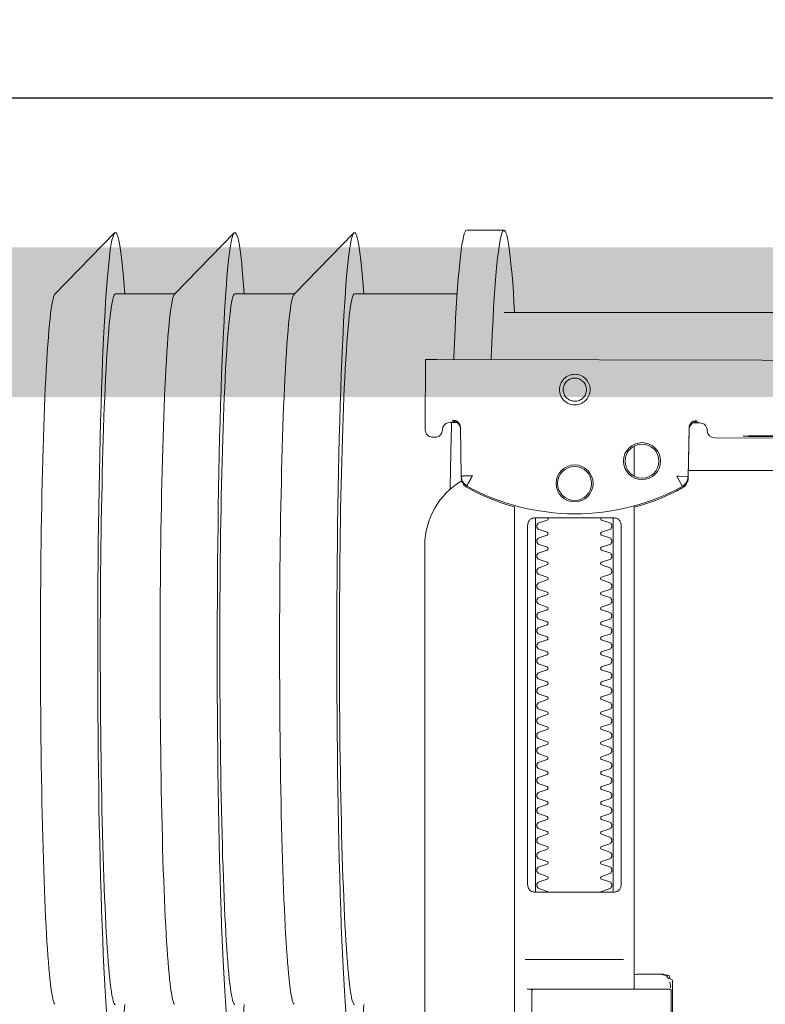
# Model space of a CAD drawing. Header units: millimetres. Extents: x 28291 to 177760, y -399809 to -170937.
# Tile 153 of 256: x 51601 to 51611, y -194664 to -194651. Entities that reach past the tile are written whole.
import ezdxf

# ---------------------------------------------------------------- set-up
doc = ezdxf.new("R2010")
doc.units = ezdxf.units.MM
doc.linetypes.add('CARKOVANA', pattern=[7.5, 5, -2.5])
doc.layers.get('0').update_dxf_attribs({"lineweight": 0})
for name, color, linetype, lineweight in [('!! 0_ Istn-sciany', 3, 'Continuous', 30), ('!! 2_POSADZKI COKOŁY', 170, 'Continuous', 0), ('!! 2_posadzki gres sanit 2', 244, 'Continuous', 9), ('!! wymiary osi', 250, 'Continuous', 9)]:
    doc.layers.add(name, color=color, linetype=linetype, lineweight=lineweight)
doc.layers.add('!! 1_Wyburzenia', color=252, linetype='CARKOVANA', lineweight=13, true_color=0x696969)
doc.layers.add('!!_@ wypos sanit nd', color=7, linetype='Continuous', lineweight=0, plot=False)
doc.styles.add('TXT', font='simplex.shx')
doc.dimstyles.new('DIM50', dxfattribs={"dimscale": 5, "dimtxt": 2.5, "dimasz": 1.5, "dimexe": 0, "dimexo": 0, "dimgap": 0.5, "dimtad": 1, "dimdec": 4, "dimrnd": 0.5, "dimdsep": 46, "dimtxsty": 'TXT', "dimblk1": 'TICK1', "dimblk2": 'TICK1', "dimsah": 1, "dimcen": 0, "dimse1": 1, "dimse2": 1, "dimclrd": 1, "dimclre": 7, "dimclrt": 9, "dimadec": 0, "dimazin": 0, "dimtfac": 1, "dimtdec": 4, "dimtmove": 2, "dimatfit": 3, "dimldrblk": 'TICK1', "dimfxl": 1, "dimtolj": 1, "dimarcsym": 0})

# ---------------------------------------------------------------- blocks, each defined once
blk = doc.blocks.new('A$Cff2eaf8b')
for points in [[(-0.24945, 0.09108), (-0.24147, 0.09927)], [(-0.24136, 0.09113), (-0.23342, 0.09113), (-0.22548, 0.09927)], [(-0.22538, 0.09113), (-0.21743, 0.09113), (-0.2095, 0.09927)], [(-0.18941, 0.09963), (-0.19441, 0.09963)], [(-0.19567, 0.09113), (-0.20939, 0.09113)], [(-0.18941, 0.08863), (-0.04454, 0.08863), (-0.04035, 0.08853), (-0.03617, 0.08824), (-0.032, 0.08775), (-0.02786, 0.08707), (-0.02376, 0.08619), (-0.0197, 0.08513), (-0.0157, 0.08388), (-0.01176, 0.08244), (-0.00789, 0.08082), (-0.0041, 0.07902), (-0.0004, 0.07705), (0.0032, 0.0749), (0.0067, 0.0726), (0.01009, 0.07012), (0.01337, 0.0675)], [(-0.19839, 0.08237), (-0.11148, 0.08219)], [(-0.19594, 0.07411), (-0.19609, 0.07411), (-0.19639, 0.07411), (-0.19593, 0.07402), (-0.19578, 0.07396), (-0.19564, 0.07387), (-0.19551, 0.07376), (-0.1954, 0.07363), (-0.19532, 0.07349), (-0.19526, 0.07333), (-0.19523, 0.07317)], [(-0.16479, 0.06647), (-0.16466, 0.07302), (-0.16465, 0.07318), (-0.16461, 0.07333), (-0.16454, 0.07348), (-0.16445, 0.07361), (-0.16435, 0.07373), (-0.16422, 0.07383), (-0.16409, 0.07391), (-0.16394, 0.07396), (-0.16349, 0.07404), (-0.1638, 0.07405), (-0.16395, 0.07405)], [(-0.172, 0.07079), (-0.172, 0.06674)], [(0.16493, 0.0675), (-0.16477, 0.0675)], [(-0.172, 0.06279), (-0.172, -0.00182)], [(-0.1852, 0.06018), (-0.1852, 0.01218)], [(-0.1748, 0.01218), (-0.1748, 0.06018)], [(-0.17342, 0.00218), (-0.18659, 0.00218)], [(-0.172, 0.00012), (-0.17167, 0.00018), (-0.1682, 0.00018), (-0.1681, 0.00018), (-0.16799, 0.00016), (-0.16789, 0.00007), (-0.16779, 0.00006), (-0.16762, 0.00005), (-0.16752, 0.00005), (-0.16741, 0.00003), (-0.1673, -0.00004), (-0.16725, -0.00018), (-0.16725, -0.00044), (-0.16711, -0.00046), (-0.16701, -0.0005), (-0.16693, -0.00056), (-0.16688, -0.0007), (-0.16688, -0.01094)], [(-0.16829, 0.00017), (-0.16772, 0.00003), (-0.16738, -0.00042)], [(-0.16723, -0.00083), (-0.16714, -0.00136), (-0.16713, -0.00163)], [(-0.18633, -0.00182), (-0.17526, -0.00182), (-0.17367, -0.00182)]]:
    blk.add_lwpolyline(points)
for points in [[(-0.19989, 0.08236), (-0.19995, 0.07336, 0.009369), (-0.19994, 0.07293), (-0.19992, 0.07276), (-0.19986, 0.07259), (-0.19979, 0.07243), (-0.19968, 0.07229), (-0.19955, 0.07217), (-0.19941, 0.07208), (-0.19924, 0.07201), (-0.19908, 0.07197), (-0.19895, 0.07196), (-0.1988, 0.07196)], [(-0.16413, 0.07389), (-0.16324, 0.07389), (-0.16303, 0.07386), (-0.16283, 0.0738), (-0.16264, 0.07369), (-0.16249, 0.07354), (-0.16237, 0.07337), (-0.16228, 0.07317), (-0.16225, 0.07297, 0.002299), (-0.16224, 0.07285, 0.40455), (-0.16124, 0.07188), (-0.11145, 0.07178)], [(-0.19576, 0.07395), (-0.19665, 0.07395, 0.282591), (-0.19754, 0.0734), (-0.19758, 0.07331), (-0.19761, 0.0732), (-0.19763, 0.07311), (-0.19764, 0.07296, -0.415352), (-0.19865, 0.07196)], [(-0.19623, 0.07426), (-0.19588, 0.0742), (-0.19555, 0.07399), (-0.19533, 0.07367), (-0.19523, 0.07332), (-0.19513, 0.06676), (-0.19513, 0.0667, 0.265347), (-0.19435, 0.06544, 0.125711), (-0.17997, 0.06173, 0.125711), (-0.16558, 0.06538, 0.26954), (-0.1648, 0.06667), (-0.16467, 0.07322), (-0.16464, 0.07344), (-0.16456, 0.07365), (-0.16444, 0.07383), (-0.16428, 0.07399), (-0.1641, 0.0741), (-0.16389, 0.07417), (-0.16368, 0.0742)], [(-0.15993, -0.0325), (-0.17249, -0.0325, 0.405519), (-0.172, -0.032), (-0.172, -0.0313, 0.414214), (-0.1725, -0.0308), (-0.1875, -0.0308, 0.414214), (-0.188, -0.0313), (-0.188, -0.032, 0.405519), (-0.18751, -0.0325), (-0.19, -0.0325, -0.414214), (-0.2, -0.0225), (-0.2, 0.0575, -0.266001), (-0.19506, 0.06612)], [(-0.19513, 0.06651), (-0.19511, 0.06632), (-0.19509, 0.06622), (-0.19506, 0.06612), (-0.19503, 0.06602), (-0.19498, 0.06592), (-0.19493, 0.06582), (-0.19488, 0.06573), (-0.19482, 0.06564), (-0.19475, 0.06556), (-0.19468, 0.06548), (-0.1946, 0.06541), (-0.19452, 0.06535), (-0.19443, 0.06529), (-0.19434, 0.06524), (-0.19358, 0.06483), (-0.19281, 0.06445), (-0.19203, 0.0641), (-0.19125, 0.06376), (-0.19045, 0.06345), (-0.18964, 0.06316), (-0.18882, 0.06289), (-0.188, 0.06265), (-0.188, -0.01362, 0.414214)], [(-0.172, 0.0626), (-0.17117, 0.06284), (-0.17034, 0.0631), (-0.16952, 0.06339), (-0.16872, 0.0637), (-0.16792, 0.06404), (-0.16713, 0.06439), (-0.16635, 0.06477), (-0.16558, 0.06518), (-0.16557, 0.06518, 0.269546), (-0.16479, 0.06647)], [(-0.18353, 0.01118, 0.182836), (-0.18364, 0.01127), (-0.18485, 0.01168, 0.050055), (-0.185, 0.01194), (-0.185, 0.01222, 0.050055), (-0.18485, 0.01248), (-0.18364, 0.01289, 0.719897), (-0.18364, 0.01327), (-0.18485, 0.01368, 0.050055), (-0.185, 0.01394), (-0.185, 0.01422, 0.050055), (-0.18485, 0.01448), (-0.18364, 0.01489, 0.719897), (-0.18364, 0.01527), (-0.18485, 0.01568, 0.050055), (-0.185, 0.01594), (-0.185, 0.01622, 0.050055), (-0.18485, 0.01648), (-0.18364, 0.01689, 0.719897), (-0.18364, 0.01727), (-0.18485, 0.01768, 0.050055), (-0.185, 0.01794), (-0.185, 0.01822, 0.050055), (-0.18485, 0.01848), (-0.18364, 0.01889, 0.719897), (-0.18364, 0.01927), (-0.18485, 0.01968, 0.050055), (-0.185, 0.01994), (-0.185, 0.02022, 0.050055), (-0.18485, 0.02048), (-0.18364, 0.02089, 0.719897), (-0.18364, 0.02127), (-0.18485, 0.02168, 0.050055), (-0.185, 0.02194), (-0.185, 0.02222, 0.050055), (-0.18485, 0.02248), (-0.18364, 0.02289, 0.719897), (-0.18364, 0.02327), (-0.18485, 0.02368, 0.050055), (-0.185, 0.02394), (-0.185, 0.02422, 0.050055), (-0.18485, 0.02448), (-0.18364, 0.02489, 0.719897), (-0.18364, 0.02527), (-0.18485, 0.02568, 0.050055), (-0.185, 0.02594), (-0.185, 0.02622, 0.050055), (-0.18485, 0.02648), (-0.18364, 0.02689, 0.719897), (-0.18364, 0.02727), (-0.18485, 0.02768, 0.050055), (-0.185, 0.02794), (-0.185, 0.02822, 0.050055), (-0.18485, 0.02848), (-0.18364, 0.02889, 0.719897), (-0.18364, 0.02927), (-0.18485, 0.02968, 0.050055), (-0.185, 0.02994), (-0.185, 0.03022, 0.050055), (-0.18485, 0.03048), (-0.18364, 0.03089, 0.719897), (-0.18364, 0.03127), (-0.18485, 0.03168, 0.050055), (-0.185, 0.03194), (-0.185, 0.03222, 0.050055), (-0.18485, 0.03248), (-0.18364, 0.03289, 0.719897), (-0.18364, 0.03327), (-0.18485, 0.03368, 0.050055), (-0.185, 0.03394), (-0.185, 0.03422, 0.050055), (-0.18485, 0.03448), (-0.18364, 0.03489, 0.719897), (-0.18364, 0.03527), (-0.18485, 0.03568, 0.050055), (-0.185, 0.03594), (-0.185, 0.03622, 0.050055), (-0.18485, 0.03648), (-0.18364, 0.03689, 0.719897), (-0.18364, 0.03727), (-0.18485, 0.03768, 0.050055), (-0.185, 0.03794), (-0.185, 0.03822, 0.050055), (-0.18485, 0.03848), (-0.18364, 0.03889, 0.719897), (-0.18364, 0.03927), (-0.18485, 0.03968, 0.050055), (-0.185, 0.03994), (-0.185, 0.04022, 0.050055), (-0.18485, 0.04048), (-0.18364, 0.04089, 0.719897), (-0.18364, 0.04127), (-0.18485, 0.04168, 0.050055), (-0.185, 0.04194), (-0.185, 0.04222, 0.050055), (-0.18485, 0.04248), (-0.18364, 0.04289, 0.719897), (-0.18364, 0.04327), (-0.18485, 0.04368, 0.050055), (-0.185, 0.04394), (-0.185, 0.04422, 0.050055), (-0.18485, 0.04448), (-0.18364, 0.04489, 0.719897), (-0.18364, 0.04527), (-0.18485, 0.04568, 0.050055), (-0.185, 0.04594), (-0.185, 0.04622, 0.050055), (-0.18485, 0.04648), (-0.18364, 0.04689, 0.719897), (-0.18364, 0.04727), (-0.18485, 0.04768, 0.050055), (-0.185, 0.04794), (-0.185, 0.04822, 0.050055), (-0.18485, 0.04848), (-0.18364, 0.04889, 0.719897), (-0.18364, 0.04927), (-0.18485, 0.04968, 0.050055), (-0.185, 0.04994), (-0.185, 0.05022, 0.050055), (-0.18485, 0.05048), (-0.18364, 0.05089, 0.719897), (-0.18364, 0.05127), (-0.18485, 0.05168, 0.050055), (-0.185, 0.05194), (-0.185, 0.05222, 0.050055), (-0.18485, 0.05248), (-0.18364, 0.05289, 0.719897), (-0.18364, 0.05327), (-0.18485, 0.05368, 0.050055), (-0.185, 0.05394), (-0.185, 0.05422, 0.050055), (-0.18485, 0.05448), (-0.18364, 0.05489, 0.719897), (-0.18364, 0.05527), (-0.18485, 0.05568, 0.050055), (-0.185, 0.05594), (-0.185, 0.05622, 0.050055), (-0.18485, 0.05648), (-0.18364, 0.05689, 0.719897), (-0.18364, 0.05727), (-0.18485, 0.05768, 0.050055), (-0.185, 0.05794), (-0.185, 0.05822, 0.050055), (-0.18485, 0.05848), (-0.18364, 0.05889, 0.719897), (-0.18364, 0.05927), (-0.18485, 0.05968, 0.050055), (-0.185, 0.05994), (-0.185, 0.06022, 0.050055), (-0.18485, 0.06048), (-0.18364, 0.06089, 0.474594), (-0.18353, 0.06118)], [(-0.17647, 0.06118, 0.474594), (-0.17636, 0.06089), (-0.17515, 0.06048, 0.050055), (-0.175, 0.06022), (-0.175, 0.05994, 0.050055), (-0.17515, 0.05968), (-0.17636, 0.05927, 0.719897), (-0.17636, 0.05889), (-0.17515, 0.05848, 0.050055), (-0.175, 0.05822), (-0.175, 0.05794, 0.050055), (-0.17515, 0.05768), (-0.17636, 0.05727, 0.719897), (-0.17636, 0.05689), (-0.17515, 0.05648, 0.050055), (-0.175, 0.05622), (-0.175, 0.05594, 0.050055), (-0.17515, 0.05568), (-0.17636, 0.05527, 0.719897), (-0.17636, 0.05489), (-0.17515, 0.05448, 0.050055), (-0.175, 0.05422), (-0.175, 0.05394, 0.050055), (-0.17515, 0.05368), (-0.17636, 0.05327, 0.719897), (-0.17636, 0.05289), (-0.17515, 0.05248, 0.050055), (-0.175, 0.05222), (-0.175, 0.05194, 0.050055), (-0.17515, 0.05168), (-0.17636, 0.05127, 0.719897), (-0.17636, 0.05089), (-0.17515, 0.05048, 0.050055), (-0.175, 0.05022), (-0.175, 0.04994, 0.050055), (-0.17515, 0.04968), (-0.17636, 0.04927, 0.719897), (-0.17636, 0.04889), (-0.17515, 0.04848, 0.050055), (-0.175, 0.04822), (-0.175, 0.04794, 0.050055), (-0.17515, 0.04768), (-0.17636, 0.04727, 0.719897), (-0.17636, 0.04689), (-0.17515, 0.04648, 0.050055), (-0.175, 0.04622), (-0.175, 0.04594, 0.050055), (-0.17515, 0.04568), (-0.17636, 0.04527, 0.719897), (-0.17636, 0.04489), (-0.17515, 0.04448, 0.050055), (-0.175, 0.04422), (-0.175, 0.04394, 0.050055), (-0.17515, 0.04368), (-0.17636, 0.04327, 0.719897), (-0.17636, 0.04289), (-0.17515, 0.04248, 0.050055), (-0.175, 0.04222), (-0.175, 0.04194, 0.050055), (-0.17515, 0.04168), (-0.17636, 0.04127, 0.719897), (-0.17636, 0.04089), (-0.17515, 0.04048, 0.050055), (-0.175, 0.04022), (-0.175, 0.03994, 0.050055), (-0.17515, 0.03968), (-0.17636, 0.03927, 0.719897), (-0.17636, 0.03889), (-0.17515, 0.03848, 0.050055), (-0.175, 0.03822), (-0.175, 0.03794, 0.050055), (-0.17515, 0.03768), (-0.17636, 0.03727, 0.719897), (-0.17636, 0.03689), (-0.17515, 0.03648, 0.050055), (-0.175, 0.03622), (-0.175, 0.03594, 0.050055), (-0.17515, 0.03568), (-0.17636, 0.03527, 0.719897), (-0.17636, 0.03489), (-0.17515, 0.03448, 0.050055), (-0.175, 0.03422), (-0.175, 0.03394, 0.050055), (-0.17515, 0.03368), (-0.17636, 0.03327, 0.719897), (-0.17636, 0.03289), (-0.17515, 0.03248, 0.050055), (-0.175, 0.03222), (-0.175, 0.03194, 0.050055), (-0.17515, 0.03168), (-0.17636, 0.03127, 0.719897), (-0.17636, 0.03089), (-0.17515, 0.03048, 0.050055), (-0.175, 0.03022), (-0.175, 0.02994, 0.050055), (-0.17515, 0.02968), (-0.17636, 0.02927, 0.719897), (-0.17636, 0.02889), (-0.17515, 0.02848, 0.050055), (-0.175, 0.02822), (-0.175, 0.02794, 0.050055), (-0.17515, 0.02768), (-0.17636, 0.02727, 0.719897), (-0.17636, 0.02689), (-0.17515, 0.02648, 0.050055), (-0.175, 0.02622), (-0.175, 0.02594, 0.050055), (-0.17515, 0.02568), (-0.17636, 0.02527, 0.719897), (-0.17636, 0.02489), (-0.17515, 0.02448, 0.050055), (-0.175, 0.02422), (-0.175, 0.02394, 0.050055), (-0.17515, 0.02368), (-0.17636, 0.02327, 0.719897), (-0.17636, 0.02289), (-0.17515, 0.02248, 0.050055), (-0.175, 0.02222), (-0.175, 0.02194, 0.050055), (-0.17515, 0.02168), (-0.17636, 0.02127, 0.719897), (-0.17636, 0.02089), (-0.17515, 0.02048, 0.050055), (-0.175, 0.02022), (-0.175, 0.01994, 0.050055), (-0.17515, 0.01968), (-0.17636, 0.01927, 0.719897), (-0.17636, 0.01889), (-0.17515, 0.01848, 0.050055), (-0.175, 0.01822), (-0.175, 0.01794, 0.050055), (-0.17515, 0.01768), (-0.17636, 0.01727, 0.719897), (-0.17636, 0.01689), (-0.17515, 0.01648, 0.050055), (-0.175, 0.01622), (-0.175, 0.01594, 0.050055), (-0.17515, 0.01568), (-0.17636, 0.01527, 0.719897), (-0.17636, 0.01489), (-0.17515, 0.01448, 0.050055), (-0.175, 0.01422), (-0.175, 0.01394, 0.050055), (-0.17515, 0.01368), (-0.17636, 0.01327, 0.719897), (-0.17636, 0.01289), (-0.17515, 0.01248, 0.050055), (-0.175, 0.01222), (-0.175, 0.01194, 0.050055), (-0.17515, 0.01168), (-0.17636, 0.01127, 0.182836), (-0.17647, 0.01118)], [(-0.1857, -0.00202), (-0.1857, -0.00962), (-0.1857, -0.00202), (-0.18567, -0.00192), (-0.18559, -0.00184), (-0.17696, -0.00182), (-0.16725, -0.00182, -0.414214), (-0.16705, -0.00202), (-0.16705, -0.00962, -0.414214), (-0.16725, -0.00982), (-0.18543, -0.00982), (-0.18553, -0.00978), (-0.1856, -0.00962)]]:
    blk.add_lwpolyline(points, format="xyb")
for points in [[(-0.17994, 0.08038), (-0.17974, 0.08037), (-0.17954, 0.08034), (-0.17935, 0.08029), (-0.17916, 0.08022), (-0.17897, 0.08013), (-0.1788, 0.08003), (-0.17864, 0.07991), (-0.17849, 0.07978), (-0.17836, 0.07963), (-0.17824, 0.07947), (-0.17814, 0.07929), (-0.17805, 0.07911), (-0.17798, 0.07892), (-0.17793, 0.07873), (-0.17791, 0.07853), (-0.1779, 0.07833), (-0.17791, 0.07813), (-0.17794, 0.07793), (-0.17799, 0.07773), (-0.17805, 0.07754), (-0.17814, 0.07736), (-0.17824, 0.07719), (-0.17836, 0.07703), (-0.1785, 0.07688), (-0.17865, 0.07675), (-0.17881, 0.07663), (-0.17898, 0.07652), (-0.17916, 0.07644), (-0.17935, 0.07637), (-0.17955, 0.07632), (-0.17975, 0.07629), (-0.17995, 0.07628), (-0.18015, 0.07629), (-0.18035, 0.07632), (-0.18054, 0.07637), (-0.18073, 0.07644), (-0.18091, 0.07653), (-0.18109, 0.07663), (-0.18125, 0.07675), (-0.18139, 0.07689), (-0.18153, 0.07704), (-0.18165, 0.0772), (-0.18175, 0.07737), (-0.18184, 0.07755), (-0.1819, 0.07774), (-0.18195, 0.07794), (-0.18198, 0.07813), (-0.18199, 0.07834), (-0.18198, 0.07854), (-0.18195, 0.07873), (-0.1819, 0.07893), (-0.18183, 0.07912), (-0.18175, 0.0793), (-0.18164, 0.07947), (-0.18152, 0.07963), (-0.18139, 0.07978), (-0.18124, 0.07992), (-0.18108, 0.08004), (-0.18091, 0.08014), (-0.18072, 0.08022), (-0.18053, 0.08029), (-0.18034, 0.08034), (-0.18014, 0.08037)], [(-0.17994, 0.07987), (-0.17979, 0.07987), (-0.17964, 0.07984), (-0.17949, 0.07981), (-0.17935, 0.07976), (-0.17921, 0.07969), (-0.17908, 0.07961), (-0.17896, 0.07952), (-0.17885, 0.07942), (-0.17874, 0.07931), (-0.17865, 0.07918), (-0.17858, 0.07905), (-0.17851, 0.07892), (-0.17846, 0.07877), (-0.17842, 0.07862), (-0.1784, 0.07847), (-0.17839, 0.07832), (-0.1784, 0.07817), (-0.17842, 0.07802), (-0.17846, 0.07787), (-0.17851, 0.07773), (-0.17858, 0.07759), (-0.17866, 0.07746), (-0.17875, 0.07734), (-0.17885, 0.07723), (-0.17896, 0.07712), (-0.17909, 0.07703), (-0.17922, 0.07696), (-0.17935, 0.07689), (-0.1795, 0.07684), (-0.17964, 0.0768), (-0.1798, 0.07678), (-0.17995, 0.07677), (-0.1801, 0.07678), (-0.18025, 0.07681), (-0.1804, 0.07684), (-0.18054, 0.07689), (-0.18068, 0.07696), (-0.18081, 0.07704), (-0.18093, 0.07713), (-0.18104, 0.07723), (-0.18114, 0.07734), (-0.18123, 0.07747), (-0.18131, 0.0776), (-0.18138, 0.07773), (-0.18143, 0.07788), (-0.18146, 0.07803), (-0.18149, 0.07818), (-0.18149, 0.07833), (-0.18149, 0.07848), (-0.18146, 0.07863), (-0.18143, 0.07878), (-0.18137, 0.07892), (-0.18131, 0.07906), (-0.18123, 0.07919), (-0.18114, 0.07931), (-0.18104, 0.07942), (-0.18092, 0.07952), (-0.1808, 0.07962), (-0.18067, 0.07969), (-0.18053, 0.07976), (-0.18039, 0.07981), (-0.18024, 0.07985), (-0.18009, 0.07987)], [(-0.17471, 0.06118), (-0.17462, 0.06118), (-0.17454, 0.06117), (-0.17445, 0.06115), (-0.17437, 0.06113), (-0.17428, 0.06109), (-0.1742, 0.06105), (-0.17413, 0.061), (-0.17406, 0.06095), (-0.174, 0.06088), (-0.17394, 0.06081), (-0.17389, 0.06072), (-0.17384, 0.06062), (-0.17381, 0.06052), (-0.17378, 0.06041), (-0.17376, 0.06029), (-0.17376, 0.06018), (-0.17376, 0.01218), (-0.17376, 0.01206), (-0.17378, 0.01195), (-0.17381, 0.01184), (-0.17384, 0.01173), (-0.17389, 0.01164), (-0.17394, 0.01155), (-0.174, 0.01148), (-0.17406, 0.01141), (-0.17413, 0.01135), (-0.1742, 0.01131), (-0.17428, 0.01126), (-0.17437, 0.01123), (-0.17445, 0.01121), (-0.17454, 0.01119), (-0.17462, 0.01118), (-0.17471, 0.01118), (-0.18529, 0.01118), (-0.18538, 0.01118), (-0.18547, 0.01119), (-0.18555, 0.01121), (-0.18564, 0.01123), (-0.18572, 0.01126), (-0.1858, 0.01131), (-0.18587, 0.01135), (-0.18594, 0.01141), (-0.18601, 0.01148), (-0.18606, 0.01155), (-0.18612, 0.01164), (-0.18616, 0.01173), (-0.1862, 0.01184), (-0.18623, 0.01195), (-0.18624, 0.01206), (-0.18625, 0.01218), (-0.18625, 0.06018), (-0.18624, 0.06029), (-0.18623, 0.06041), (-0.1862, 0.06052), (-0.18616, 0.06062), (-0.18612, 0.06072), (-0.18606, 0.06081), (-0.18601, 0.06088), (-0.18594, 0.06095), (-0.18587, 0.061), (-0.1858, 0.06105), (-0.18572, 0.06109), (-0.18564, 0.06113), (-0.18555, 0.06115), (-0.18547, 0.06117), (-0.18538, 0.06118), (-0.18529, 0.06118)]]:
    blk.add_lwpolyline(points, close=True)
for points in [[(-0.19436, 0.06548), (-0.19435, 0.06548), (-0.19435, 0.06548), (-0.19435, 0.06548), (-0.19435, 0.06548), (-0.19435, 0.06548), (-0.19435, 0.06548), (-0.19435, 0.06548), (-0.19435, 0.06548), (-0.19435, 0.06548), (-0.19435, 0.06548), (-0.19435, 0.06548), (-0.19435, 0.06548), (-0.19435, 0.06548), (-0.19435, 0.06548), (-0.19435, 0.06548), (-0.19435, 0.06548), (-0.19435, 0.06548), (-0.19435, 0.06548), (-0.19435, 0.06549), (-0.19435, 0.06549), (-0.19435, 0.06549), (-0.19435, 0.06549), (-0.19435, 0.06549), (-0.19435, 0.06549), (-0.19435, 0.0655), (-0.19435, 0.0655), (-0.19434, 0.0655), (-0.19434, 0.06551), (-0.19434, 0.06551), (-0.19434, 0.06552), (-0.19433, 0.06552), (-0.19433, 0.06553), (-0.19433, 0.06553), (-0.19433, 0.06554), (-0.19432, 0.06554), (-0.19432, 0.06555), (-0.19432, 0.06555), (-0.19432, 0.06556), (-0.19431, 0.06556), (-0.19431, 0.06557), (-0.19431, 0.06558), (-0.1943, 0.06558), (-0.1943, 0.06559), (-0.19429, 0.0656), (-0.19429, 0.06561), (-0.19429, 0.06561), (-0.19428, 0.06562), (-0.19428, 0.06563), (-0.19427, 0.06564), (-0.19427, 0.06565), (-0.19426, 0.06566), (-0.19426, 0.06566), (-0.19425, 0.06567), (-0.19425, 0.06568), (-0.19424, 0.06569), (-0.19424, 0.0657), (-0.19423, 0.06571), (-0.19423, 0.06572), (-0.19422, 0.06573), (-0.19422, 0.06574), (-0.19421, 0.06575), (-0.1942, 0.06576), (-0.1942, 0.06578), (-0.19419, 0.06579), (-0.19419, 0.0658), (-0.19418, 0.06581), (-0.19417, 0.06582), (-0.19417, 0.06583), (-0.19416, 0.06585), (-0.19415, 0.06586), (-0.19414, 0.06588), (-0.19413, 0.06591), (-0.19411, 0.06594), (-0.1941, 0.06596), (-0.19408, 0.06599), (-0.19407, 0.06602), (-0.19405, 0.06605), (-0.19395, 0.06623), (-0.19393, 0.06626), (-0.1939, 0.06633), (-0.19388, 0.06636), (-0.19386, 0.0664), (-0.19384, 0.06643), (-0.19382, 0.06646), (-0.1938, 0.0665), (-0.19378, 0.06653), (-0.19377, 0.06657), (-0.19376, 0.06659), (-0.19375, 0.0666), (-0.19375, 0.0666), (-0.19374, 0.06662), (-0.19373, 0.06663), (-0.19372, 0.06664), (-0.19372, 0.06665), (-0.19371, 0.06666), (-0.19371, 0.06667), (-0.19371, 0.06667), (-0.1937, 0.06668), (-0.1937, 0.06668), (-0.1937, 0.06668), (-0.1937, 0.06669), (-0.1937, 0.06669), (-0.1937, 0.0667), (-0.19369, 0.06671), (-0.19369, 0.06671), (-0.19369, 0.06672), (-0.19368, 0.06672), (-0.19368, 0.06672), (-0.19368, 0.06673), (-0.19367, 0.06673), (-0.19367, 0.06674), (-0.19367, 0.06674), (-0.19366, 0.06674), (-0.19365, 0.06675), (-0.19365, 0.06675), (-0.19364, 0.06676), (-0.19364, 0.06676), (-0.19364, 0.06676), (-0.19364, 0.06677), (-0.19363, 0.06677), (-0.19363, 0.06678), (-0.19363, 0.06678), (-0.19363, 0.06678), (-0.19363, 0.06679), (-0.19363, 0.06679), (-0.19363, 0.0668), (-0.19363, 0.0668), (-0.19363, 0.06681), (-0.19364, 0.06681), (-0.19364, 0.06681), (-0.19364, 0.06682), (-0.19364, 0.06682), (-0.19364, 0.06682), (-0.19365, 0.06682), (-0.19365, 0.06682), (-0.19365, 0.06682), (-0.19365, 0.06682), (-0.19365, 0.06682), (-0.19366, 0.06682), (-0.19366, 0.06682), (-0.19366, 0.06682), (-0.19366, 0.06682), (-0.19366, 0.06682), (-0.19367, 0.06682), (-0.19367, 0.06682), (-0.19367, 0.06682), (-0.19367, 0.06682), (-0.19367, 0.06682), (-0.19368, 0.06682), (-0.19368, 0.06682), (-0.19369, 0.06682), (-0.19369, 0.06682), (-0.19369, 0.06681), (-0.1937, 0.06681), (-0.1937, 0.06681), (-0.19371, 0.06681), (-0.19371, 0.06681), (-0.19371, 0.06681), (-0.19371, 0.06681), (-0.19372, 0.0668), (-0.19372, 0.0668), (-0.19373, 0.0668), (-0.19373, 0.0668), (-0.19374, 0.0668), (-0.19374, 0.0668), (-0.19374, 0.0668), (-0.19375, 0.0668), (-0.19375, 0.06681), (-0.19376, 0.06681), (-0.19376, 0.06681), (-0.19377, 0.06681), (-0.19377, 0.06681), (-0.19377, 0.06681), (-0.19377, 0.06681), (-0.19378, 0.06681), (-0.19378, 0.06681), (-0.19378, 0.06681), (-0.19378, 0.06681), (-0.19379, 0.06681), (-0.19379, 0.06681), (-0.19379, 0.06681), (-0.19379, 0.06681), (-0.1938, 0.06681), (-0.1938, 0.06681), (-0.19381, 0.06681), (-0.19381, 0.06681), (-0.19382, 0.06681), (-0.19383, 0.06681), (-0.19383, 0.06681), (-0.19384, 0.06681), (-0.19385, 0.06681), (-0.19385, 0.06681), (-0.19386, 0.06681), (-0.19387, 0.06681), (-0.19388, 0.06681), (-0.19389, 0.06681), (-0.19389, 0.0668), (-0.1939, 0.0668), (-0.19391, 0.0668), (-0.19392, 0.0668), (-0.19397, 0.0668), (-0.19398, 0.0668), (-0.19399, 0.0668), (-0.194, 0.0668), (-0.19401, 0.0668), (-0.19402, 0.0668), (-0.19403, 0.0668), (-0.19405, 0.0668), (-0.19406, 0.0668), (-0.19407, 0.0668), (-0.19408, 0.0668), (-0.19409, 0.0668), (-0.1941, 0.0668), (-0.19412, 0.0668), (-0.19417, 0.0668), (-0.19419, 0.0668), (-0.19421, 0.0668), (-0.19424, 0.0668), (-0.19426, 0.0668), (-0.19429, 0.0668), (-0.19431, 0.0668), (-0.19433, 0.0668), (-0.19436, 0.0668), (-0.19438, 0.06679), (-0.19455, 0.06679), (-0.19457, 0.06679), (-0.19459, 0.06679), (-0.19461, 0.06679), (-0.19463, 0.06679), (-0.19464, 0.06679), (-0.19465, 0.06679), (-0.19466, 0.06679), (-0.19467, 0.06679), (-0.19468, 0.06679), (-0.19469, 0.06679), (-0.1947, 0.06679), (-0.19471, 0.06679), (-0.19472, 0.06679), (-0.19473, 0.06679), (-0.19474, 0.06679), (-0.19474, 0.06679), (-0.19475, 0.06679), (-0.19476, 0.06679), (-0.19477, 0.06679), (-0.19478, 0.06679), (-0.19479, 0.06679), (-0.1948, 0.06679), (-0.1948, 0.06679), (-0.19481, 0.06679), (-0.19482, 0.06678), (-0.19483, 0.06678), (-0.19484, 0.06678), (-0.19484, 0.06678), (-0.19485, 0.06678), (-0.19486, 0.06678), (-0.19487, 0.06678), (-0.19487, 0.06678), (-0.19488, 0.06678), (-0.19489, 0.06678), (-0.1949, 0.06678), (-0.1949, 0.06678), (-0.19491, 0.06678), (-0.19492, 0.06678), (-0.19492, 0.06678), (-0.19493, 0.06678), (-0.19494, 0.06678), (-0.19494, 0.06678), (-0.19495, 0.06678), (-0.19496, 0.06678), (-0.19496, 0.06678), (-0.19497, 0.06678), (-0.19499, 0.06678), (-0.19499, 0.06678), (-0.195, 0.06678), (-0.195, 0.06678), (-0.19501, 0.06678), (-0.19501, 0.06678), (-0.19502, 0.06678), (-0.19502, 0.06678), (-0.19503, 0.06678), (-0.19503, 0.06678), (-0.19504, 0.06678), (-0.19504, 0.06678), (-0.19505, 0.06678), (-0.19505, 0.06678), (-0.19505, 0.06678), (-0.19506, 0.06678), (-0.19506, 0.06678), (-0.19507, 0.06678), (-0.19507, 0.06678), (-0.19507, 0.06678), (-0.19508, 0.06678), (-0.19508, 0.06678), (-0.19508, 0.06678), (-0.19509, 0.06678), (-0.19509, 0.06678), (-0.19509, 0.06678), (-0.1951, 0.06678), (-0.1951, 0.06678), (-0.1951, 0.06678), (-0.19511, 0.06678), (-0.19511, 0.06678), (-0.19511, 0.06678), (-0.19511, 0.06678), (-0.19511, 0.06678), (-0.19512, 0.06678), (-0.19512, 0.06678), (-0.19512, 0.06678), (-0.19512, 0.06678), (-0.19512, 0.06678), (-0.19512, 0.06678), (-0.19513, 0.06678), (-0.19513, 0.06677), (-0.19513, 0.06677), (-0.19513, 0.06677), (-0.19513, 0.06677), (-0.19513, 0.06677), (-0.19513, 0.06677), (-0.19513, 0.06677), (-0.19513, 0.06677), (-0.19513, 0.06677), (-0.19513, 0.06677), (-0.19513, 0.06677), (-0.19513, 0.06677), (-0.19513, 0.06677), (-0.19513, 0.06677), (-0.19513, 0.06677), (-0.19513, 0.06678), (-0.19513, 0.06678), (-0.19513, 0.06678), (-0.19513, 0.06678), (-0.19513, 0.06678), (-0.19513, 0.06678), (-0.19513, 0.06678), (-0.19513, 0.06678), (-0.19513, 0.06678), (-0.19513, 0.06678), (-0.19513, 0.06678), (-0.19513, 0.06678), (-0.19513, 0.06678), (-0.19513, 0.06678), (-0.19513, 0.06678), (-0.19513, 0.06677), (-0.19513, 0.06677, 0.269547)], [(-0.1648, 0.06671), (-0.16481, 0.06671), (-0.16485, 0.06672), (-0.16497, 0.06672), (-0.16603, 0.06675), (-0.16612, 0.06675), (-0.16616, 0.06675), (-0.1662, 0.06675), (-0.16623, 0.06676), (-0.16627, 0.06677), (-0.1663, 0.06675), (-0.1663, 0.06672), (-0.16628, 0.0667), (-0.16625, 0.06667), (-0.16623, 0.06663), (-0.16622, 0.0666), (-0.1662, 0.06657), (-0.16561, 0.06549), (-0.1656, 0.06545), (-0.16558, 0.06542, 0.269546)]]:
    blk.add_lwpolyline(points, format="xyb", close=True)
for centre, radius in [((-0.17096, 0.06877), 0.00247), ((-0.17096, 0.06877), 0.00227), ((-0.17997, 0.06579), 0.00247), ((-0.17997, 0.06579), 0.00227)]:
    blk.add_circle(centre, radius)
for centre, major_axis, ratio, start_param, end_param in [((-0.18941, 0.04363), (0, 0.056), 0.04256, 5.645661, 6.988802), ((-0.24136, 0.04363), (0, 0.0557), 0.04256, 5.733752, 6.988802), ((-0.22538, 0.04363), (0, 0.0557), 0.04256, 5.733752, 6.988802), ((-0.20939, 0.04363), (0, 0.0557), 0.04256, 5.733752, 6.988802), ((-0.19441, 0.04363), (0, 0.056), 0.04256, 0, 0.705617), ((-0.24936, 0.04363), (0, 0.0475), 0.04256, 0.043665, 0.705617), ((-0.24136, 0.04363), (0, 0.0475), 0.04256, 0, 0.705617), ((-0.23337, 0.04363), (0, 0.0475), 0.04256, 0.043665, 0.705617), ((-0.22538, 0.04363), (0, 0.0475), 0.04256, 0, 0.705617), ((-0.21739, 0.04363), (0, 0.0475), 0.04256, 0.043665, 0.705617), ((-0.20939, 0.04363), (0, 0.0475), 0.04256, 0, 0.705617), ((-0.24136, 0.04363), (0, 0.0557), 0.04256, 0.705617, 3.691026), ((-0.22538, 0.04363), (0, 0.0557), 0.04256, 0.705617, 3.691026), ((-0.20939, 0.04363), (0, 0.0557), 0.04256, 0.705617, 3.691026), ((-0.19441, 0.04363), (0, 0.056), 0.04256, 0.705617, 0.806963), ((-0.18941, 0.04363), (0, 0.056), 0.04256, 0.705617, 0.807212), ((-0.19839, 0.08235), (-0.0015, 0), 0.008726, 4.712674, 6.283151), ((-0.24936, 0.04363), (0, 0.0475), 0.04256, 0.705617, 3.097928), ((-0.24136, 0.04363), (0, 0.0475), 0.04256, 0.705617, 3.141593), ((-0.23337, 0.04363), (0, 0.0475), 0.04256, 0.705617, 3.097928), ((-0.22538, 0.04363), (0, 0.0475), 0.04256, 0.705617, 3.141593), ((-0.21739, 0.04363), (0, 0.0475), 0.04256, 0.705617, 3.097928), ((-0.20939, 0.04363), (0, 0.0475), 0.04256, 0.705617, 3.141593), ((-0.19664, 0.07495), (-0.000002, -0.001), 0.000289, 6.274459, 6.283185), ((-0.19441, 0.04363), (0, 0.056), 0.04256, 0.998527, 1.179108), ((-0.16324, 0.07489), (-0.000002, -0.001), 0.000289, 6.274459, 6.283185), ((-0.19879, 0.07296), (-0.000011, -0.001), 0.706875, 0, 0.012337), ((-0.19844, 0.07196), (-0.000501, 0.000001), 0.008726, 0.786107, 1.14947), ((-0.19864, 0.07296), (-0.000006, -0.001), 0.408573, 0, 0.00956), ((-0.15195, 0.0721), (0.0055, -0.00001), 0.008726, 1.571085, 4.712678), ((-0.19463, 0.06658), (-0.0005, -0.000008), 0.017454, 0, 0.000137), ((-0.1653, 0.06668), (0.0005, -0.00001), 0.000006, 6.282744, 6.283185), ((-0.1852, 0.06018), (0, 0.001), 0.000289, 4.712389, 6.283185), ((-0.1748, 0.06018), (0, -0.001), 0.000289, 1.570796, 3.141593), ((-0.1852, 0.01218), (0, -0.001), 0.000289, 0, 1.570796), ((-0.1748, 0.01218), (0, -0.001), 0.000289, 0, 1.570796), ((-0.16763, -0.00015), (0.000004, 0.0002), 0.133184, 0.00502, 0.005026), ((-0.16723, -0.00065), (0.000013, 0.0002), 0.223, 0.006306, 0.006351)]:
    blk.add_ellipse(centre, major_axis=major_axis, ratio=ratio, start_param=start_param, end_param=end_param)
blk = doc.blocks.new('TICK1')
at = {"color": 0}
for p, q in [((0, -1.4), (0, 1.4)), ((0, 0), (-1, 0))]:
    blk.add_line(p, q, dxfattribs=at)
at = {"color": 2}
blk.add_line((-1, -1), (1, 1), dxfattribs=at)
blk = doc.blocks.new('*D2566')
at = {"layer": '!! wymiary osi', "color": 1, "lineweight": -2, "transparency": 16777216}
blk.add_line((51358.205, -194783.088), (51358.205, -194659.088), dxfattribs=at)
at = {"layer": 'DEFPOINTS', "color": 0, "transparency": 16777216}
for p in [(51358.205, -194651.588), (51678.711, -194651.588), (51678.711, -194790.588)]:
    blk.add_point(p, dxfattribs=at)
at = {"layer": '!! wymiary osi', "color": 1, "lineweight": -2, "transparency": 16777216, "xscale": 7.5, "yscale": 7.5, "zscale": 7.5}
for p, rotation in [((51358.205, -194651.588), 90), ((51358.205, -194790.588), 270)]:
    blk.add_blockref('TICK1', p, dxfattribs=dict(at, rotation=rotation))
at = {"layer": '!! wymiary osi', "color": 9, "transparency": 16777216, "insert": (51349.455, -194721.088), "char_height": 12.5, "attachment_point": 5, "rotation": 90, "style": 'TXT'}
blk.add_mtext('\\A1;139', dxfattribs=at)

msp = doc.modelspace()

# ---------------------------------------------------------------- hatches: boundary and pattern name
at = {"layer": '!! 2_posadzki gres sanit 2', "ltscale": 0.5}
h = msp.add_hatch(dxfattribs=at)
h.set_pattern_fill('_USER', color=256, scale=40, double=1, pattern_type=0)
h.set_pattern_definition([(0, (0, 0), (0, 40), []), (90, (0, 0), (-40, 2e-15), [])])
h.paths.add_polyline_path([(51246.21802, -194790.5883), (51678.71142, -194790.5883), (51678.71142, -194651.5883), (51246.21802, -194651.5883)])

# ---------------------------------------------------------------- linework, layer by layer
at = {"layer": '!! 0_ Istn-sciany'}
msp.add_lwpolyline([(51588.71142, -194651.5883), (51658.71142, -194651.5883)], dxfattribs=at)
at = {"layer": '!! 1_Wyburzenia'}
msp.add_lwpolyline([(51573.71142, -194651.5883), (51678.71142, -194651.5883)], dxfattribs=at)
at = {"layer": '!! 2_POSADZKI COKOŁY', "color": 180, "true_color": 0x3022f7, "const_width": 2}
msp.add_lwpolyline([(51371.05565, -194654.5883), (51249.21802, -194654.5883), (51249.21802, -194787.5883), (51675.71142, -194787.5883), (51675.71142, -194654.5883), (51473.05565, -194654.5883)], dxfattribs=at)

# ---------------------------------------------------------------- block references
at = {"layer": '!!_@ wypos sanit nd', "xscale": 100, "yscale": 100, "zscale": 100}
msp.add_blockref('A$Cff2eaf8b', (51626.21177, -194663.32131), dxfattribs=at)

# ---------------------------------------------------------------- dimensions: what is measured, and where the dimension line sits
at = {"layer": '!! wymiary osi'}
dim = msp.add_linear_dim(base=(51358.20534, -194651.5883), p1=(51678.71142, -194790.5883), p2=(51678.71142, -194651.5883), angle=90, dimstyle='DIM50', dxfattribs=at)
dim.commit()
dim.dimension.update_dxf_attribs({"geometry": '*D2566', "text_midpoint": (51349.45534, -194721.0883)})

doc.saveas('drawing.dxf')
